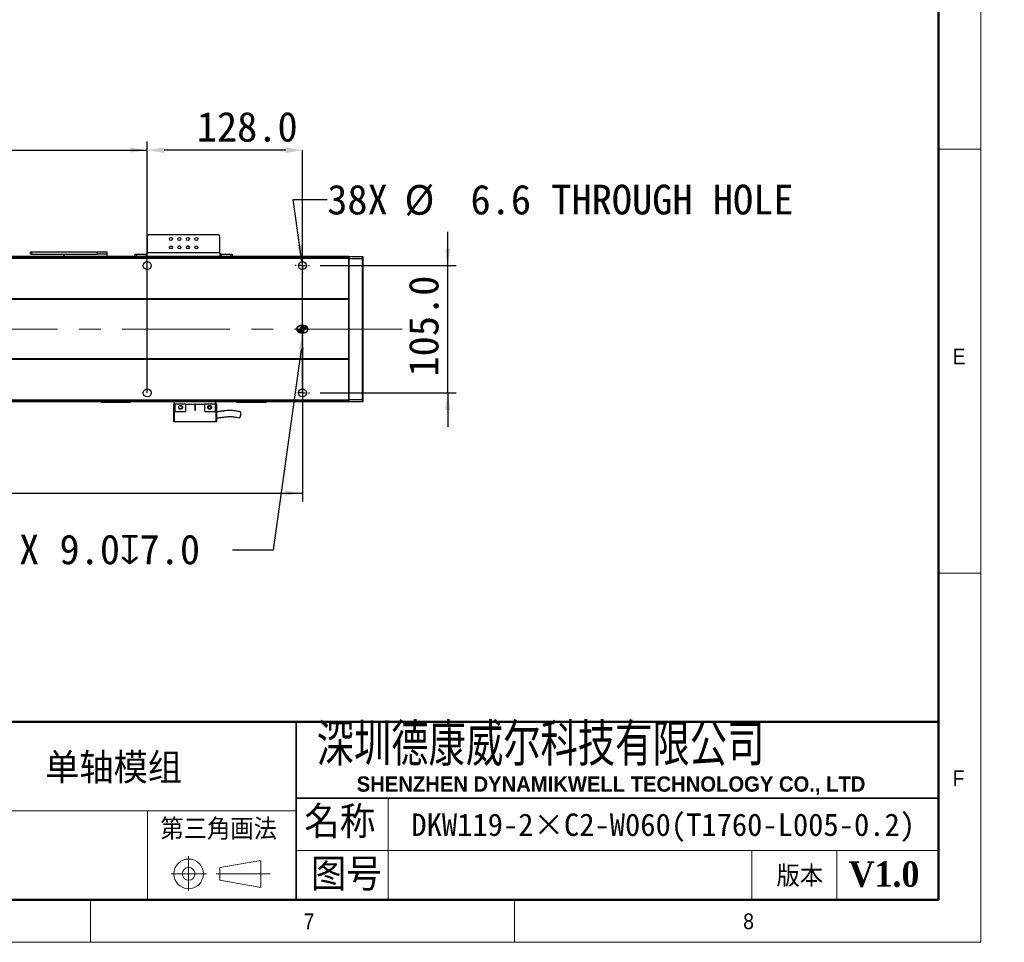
# Model space of a CAD drawing. Header units: millimetres. Extents: x 35 to 2924, y 35 to 2044.
# Tile 5 of 10: x 2112 to 2924, y 35 to 796. Entities that reach past the tile are written whole.
import ezdxf

# ---------------------------------------------------------------- set-up
doc = ezdxf.new("R2010")
doc.units = ezdxf.units.MM
doc.header["$LTSCALE"] = 7
doc.header["$PDSIZE"] = -1
doc.linetypes.add('CENTERX2', pattern=[20.32, 12.7, -2.54, 2.54, -2.54])
doc.layers.add('DIMNS', color=7, linetype='Continuous')
doc.styles.add('SLDTEXTSTYLE1', font='Gothic.ttf', dxfattribs={"width": 0.913})
doc.styles.add('SLDTEXTSTYLE2', font='timesbd.ttf', dxfattribs={"width": 0.933})
doc.styles.add('SLDTEXTSTYLE4', font='txt', dxfattribs={"bigfont": 'bigfont'})
doc.styles.add('SLDTEXTSTYLE5', font='txt', dxfattribs={"width": 0.8, "bigfont": 'bigfont'})
doc.styles.add('SLDTEXTSTYLE6', font='arialbd.ttf', dxfattribs={"width": 0.948})
doc.styles.add('SLDTEXTSTYLE7', font='timesbd.ttf', dxfattribs={"width": 0.933, "bigfont": 'bigfont'})
doc.styles.add('SLDTEXTSTYLE8', font='txt')
doc.styles.add('SLDTEXTSTYLE9', font='txt')
doc.dimstyles.new('SLDDIMSTYLE0', dxfattribs={"dimtxt": 24.5, "dimasz": 14, "dimexe": 0, "dimexo": 0.0625, "dimgap": 6.125, "dimtad": 2, "dimdec": 1, "dimrnd": 1e-09, "dimzin": 4, "dimdsep": 46, "dimtxsty": 'SLDTEXTSTYLE9', "dimsah": 1, "dimcen": 0.09, "dimadec": 0, "dimazin": 1, "dimtfac": 1, "dimtdec": 1, "dimtofl": 0, "dimtmove": 0, "dimatfit": 3, "dimfxl": 0, "dimfrac": 2, "dimtolj": 1, "dimtzin": 12, "dimarcsym": 0})
doc.dimstyles.new('SLDDIMSTYLE1', dxfattribs={"dimtxt": 24.5, "dimasz": 14, "dimexe": 0, "dimexo": 0.0625, "dimgap": 6.125, "dimtad": 2, "dimdec": 1, "dimrnd": 1e-09, "dimzin": 4, "dimdsep": 46, "dimtxsty": 'SLDTEXTSTYLE9', "dimsah": 1, "dimcen": 0.09, "dimadec": 0, "dimazin": 1, "dimtfac": 1, "dimtdec": 1, "dimtmove": 0, "dimatfit": 0, "dimfxl": 0, "dimfrac": 2, "dimtolj": 1, "dimtzin": 12, "dimarcsym": 0})
doc.dimstyles.new('SLDDIMSTYLE5', dxfattribs={"dimtxt": 24.5, "dimasz": 14, "dimexe": 0, "dimexo": 0.0625, "dimgap": 6.125, "dimtad": 0, "dimtih": 1, "dimtoh": 1, "dimdec": 1, "dimrnd": 1e-09, "dimzin": 4, "dimdsep": 46, "dimtxsty": 'SLDTEXTSTYLE9', "dimsah": 1, "dimcen": 0, "dimadec": 0, "dimazin": 1, "dimtfac": 1, "dimtdec": 1, "dimtofl": 0, "dimtmove": 0, "dimatfit": 3, "dimfxl": 0, "dimfrac": 2, "dimtolj": 1, "dimtzin": 12, "dimarcsym": 0})
doc.dimstyles.new('SLDDIMSTYLE6', dxfattribs={"dimtxt": 24.5, "dimasz": 14, "dimexe": 0, "dimexo": 0.0625, "dimgap": 6.125, "dimtad": 0, "dimtih": 1, "dimtoh": 1, "dimdec": 1, "dimrnd": 1e-09, "dimzin": 12, "dimdsep": 46, "dimtxsty": 'SLDTEXTSTYLE9', "dimsah": 1, "dimcen": 0, "dimadec": 0, "dimazin": 3, "dimtfac": 1, "dimtdec": 1, "dimtofl": 0, "dimtmove": 0, "dimatfit": 3, "dimfxl": 0, "dimfrac": 2, "dimtolj": 1, "dimtzin": 12, "dimarcsym": 0})

# ---------------------------------------------------------------- blocks, each defined once
blk = doc.blocks.new('_D_13')
at = {"layer": 'DIMNS'}
for p, q in [((168.92, 531.97), (168.92, 398.67)), ((2344.92, 526.43), (2344.92, 398.67)), ((168.92, 405.67), (2344.92, 405.67))]:
    blk.add_line(p, q, dxfattribs=at)
for points in [[(168.92, 405.67), (182.92, 403.57), (182.92, 407.77)], [(2344.92, 405.67), (2330.92, 407.77), (2330.92, 403.57)]]:
    blk.add_solid(points, dxfattribs=at)
at = {"layer": 'DIMNS', "insert": (1229.79, 437.81), "char_height": 24.5, "attachment_point": 1, "style": 'SLDTEXTSTYLE9'}
blk.add_mtext('2176.0', dxfattribs=at)
blk = doc.blocks.new('_D_14')
at = {"layer": 'DIMNS'}
for p, q in [((2464.92, 593.36), (2464.92, 621.36)), ((2359.65, 593.36), (2471.92, 593.36)), ((2464.92, 488.36), (2464.92, 593.36)), ((2359.65, 488.36), (2471.92, 488.36)), ((2464.92, 488.36), (2464.92, 460.36))]:
    blk.add_line(p, q, dxfattribs=at)
for points in [[(2464.92, 593.36), (2467.02, 607.36), (2462.82, 607.36)], [(2464.92, 488.36), (2462.82, 474.36), (2467.02, 474.36)]]:
    blk.add_solid(points, dxfattribs=at)
at = {"layer": 'DIMNS', "insert": (2432.77, 501.78), "char_height": 24.5, "attachment_point": 1, "rotation": 90, "style": 'SLDTEXTSTYLE9'}
blk.add_mtext('105.0', dxfattribs=at)
blk = doc.blocks.new('_D_16')
at = {"layer": 'Defpoints', "color": 0}
for p in [(2346.01, 537.89), (2346.42, 540.86)]:
    blk.add_point(p, dxfattribs=at)
at = {"layer": 'DIMNS', "color": 0, "lineweight": -2}
for p, q in [((2321.11, 358.75), (2344.08, 524.02)), ((2287.32, 358.75), (2321.11, 358.75))]:
    blk.add_line(p, q, dxfattribs=at)
at = {"layer": 'DIMNS', "color": 0}
blk.add_solid([(2341.77, 524.34), (2346.39, 523.7), (2346.01, 537.89)], dxfattribs=at)
at = {"layer": 'DIMNS', "color": 0, "insert": (1957.22, 371.46), "char_height": 24.5, "attachment_point": 1, "style": 'SLDTEXTSTYLE9'}
blk.add_mtext('\\A1;{\\fGDT|b0|i0|c134|p2;v\\fISOCPEUR|b0|i0|c134|p34;%%C}6.0H7 X 9.0{\\fGDT|b0|i0|c134|p2;x}7.0', dxfattribs=at)
blk = doc.blocks.new('_D_17')
at = {"layer": 'DIMNS'}
for p, q in [((2344.47, 596.63), (2337.43, 647.78)), ((2337.43, 647.78), (2365.43, 647.78))]:
    blk.add_line(p, q, dxfattribs=at)
blk.add_solid([(2344.47, 596.63), (2344.64, 610.78), (2340.48, 610.21)], dxfattribs=at)
at = {"layer": 'DIMNS', "char_height": 24.5, "attachment_point": 1, "style": 'SLDTEXTSTYLE9'}
for s, insert in [('38X ', (2365.43, 660.13)), ('%%c', (2429.19, 659.89)), (' 6.6 THROUGH HOLE', (2467.05, 660.13))]:
    blk.add_mtext(s, dxfattribs=dict(at, insert=insert))
blk = doc.blocks.new('_D_18')
at = {"layer": 'DIMNS'}
for p, q in [((296.92, 602.25), (296.92, 695.66)), ((2216.92, 602.25), (2216.92, 695.66)), ((296.92, 688.66), (2216.92, 688.66))]:
    blk.add_line(p, q, dxfattribs=at)
for points in [[(296.92, 688.66), (310.92, 686.56), (310.92, 690.76)], [(2216.92, 688.66), (2202.92, 690.76), (2202.92, 686.56)]]:
    blk.add_solid(points, dxfattribs=at)
at = {"layer": 'DIMNS', "char_height": 24.5, "attachment_point": 1, "style": 'SLDTEXTSTYLE9'}
for s, insert in [('=16×120(PITCH)', (1181.19, 720.8)), ('1920.0', (1085.44, 720.8))]:
    blk.add_mtext(s, dxfattribs=dict(at, insert=insert))
blk = doc.blocks.new('_D_21')
at = {"layer": 'Defpoints', "color": 0}
for p in [(2216.92, 688.66), (2216.92, 488.36), (2344.92, 488.36)]:
    blk.add_point(p, dxfattribs=at)
at = {"layer": 'DIMNS', "color": 0, "lineweight": -2}
for p, q in [((2216.92, 488.42), (2216.92, 688.66)), ((2330.92, 688.66), (2230.92, 688.66)), ((2344.92, 488.42), (2344.92, 688.66))]:
    blk.add_line(p, q, dxfattribs=at)
at = {"layer": 'DIMNS', "color": 0}
for points in [[(2230.92, 690.99), (2230.92, 686.33), (2216.92, 688.66)], [(2330.92, 690.99), (2330.92, 686.33), (2344.92, 688.66)]]:
    blk.add_solid(points, dxfattribs=at)
at = {"layer": 'DIMNS', "color": 0, "insert": (2299.4, 720.22), "char_height": 24.5, "attachment_point": 2, "style": 'SLDTEXTSTYLE9'}
blk.add_mtext('\\A1;128.0', dxfattribs=at)
blk = doc.blocks.new('SW_CENTERMARKSYMBOL_0')
at = {"layer": 'DIMNS', "color": 0}
for p, q in [((-5.08, 0), (-5.54, 0)), ((0, 0), (-2.54, 0)), ((0, 5.08), (0, 5.54)), ((0, 0), (0, 2.54)), ((0, 0), (0, -2.54)), ((0, 0), (2.54, 0)), ((5.08, 0), (5.54, 0)), ((0, -5.08), (0, -5.54))]:
    blk.add_line(p, q, dxfattribs=at)
blk = doc.blocks.new('SW_CENTERMARKSYMBOL_4')
at = {"layer": 'DIMNS', "color": 0}
for p, q in [((-5.08, 0), (-5.84, 0)), ((0, 0), (-2.54, 0)), ((0, 5.08), (0, 5.84)), ((0, 0), (0, 2.54)), ((0, 0), (0, -2.54)), ((0, 0), (2.54, 0)), ((5.08, 0), (5.84, 0)), ((0, -5.08), (0, -5.84))]:
    blk.add_line(p, q, dxfattribs=at)
blk = doc.blocks.new('SW_CENTERMARKSYMBOL_5')
at = {"layer": 'DIMNS', "color": 0}
for p, q in [((-5.08, 0), (-5.84, 0)), ((0, 0), (-2.54, 0)), ((0, 5.08), (0, 5.84)), ((0, 0), (0, 2.54)), ((0, 0), (0, -2.54)), ((0, 0), (2.54, 0)), ((5.08, 0), (5.84, 0)), ((0, -5.08), (0, -5.84))]:
    blk.add_line(p, q, dxfattribs=at)
blk = doc.blocks.new('SW_DOWELSYMBOL_1')
at = {"linetype": 'Continuous', "lineweight": 18}
h = blk.add_hatch(color=0, dxfattribs=at)
edge = h.paths.add_edge_path(flags=0)
edge.add_arc((0, 0), 3, 180, 270)
edge.add_line((0, -3), (0, 0))
edge.add_line((0, 0), (-3, 0))
h = blk.add_hatch(color=0, dxfattribs=at)
edge = h.paths.add_edge_path(flags=0)
edge.add_arc((0, 0), 3, 0, 90)
edge.add_line((0, 3), (0, 0))
edge.add_line((0, 0), (3, 0))
at = {"layer": 'DIMNS', "color": 0}
blk.add_circle((0, 0), 3, dxfattribs=at)
blk = doc.blocks.new('SW_DOWELSYMBOL_2')
at = {"linetype": 'Continuous', "lineweight": 18}
h = blk.add_hatch(color=0, dxfattribs=at)
edge = h.paths.add_edge_path(flags=0)
edge.add_arc((0, 0), 3, 180, 270)
edge.add_line((0, -3), (0, 0))
edge.add_line((0, 0), (-3, 0))
h = blk.add_hatch(color=0, dxfattribs=at)
edge = h.paths.add_edge_path(flags=0)
edge.add_arc((0, 0), 3, 0, 90)
edge.add_line((0, 3), (0, 0))
edge.add_line((0, 0), (3, 0))
at = {"layer": 'DIMNS', "color": 0}
blk.add_circle((0, 0), 3, dxfattribs=at)

msp = doc.modelspace()

# ---------------------------------------------------------------- linework, layer by layer
at = {"color": 7, "linetype": 'Continuous', "lineweight": 18}
for p, q in [((2905, 35), (2905, 2044)), ((2870, 2009), (2870, 70)), ((2870, 689.5), (2905, 689.5)), ((2870, 339.5), (2905, 339.5)), ((2415.65, 154), (2415.65, 70)), ((1926.29, 143.5), (2339.76, 143.5)), ((2217.1, 143.5), (2217.1, 70)), ((2251.06, 106.04), (2251.06, 77.44)), ((2339.76, 110.88), (2870, 110.88)), ((2716, 110.88), (2716, 70)), ((2786, 110.88), (2786, 70)), ((2276.67, 96.73), (2310.66, 102.61)), ((2310.66, 102.61), (2310.66, 80.22)), ((2236.5, 91.48), (2265.91, 91.48)), ((2273.64, 91.48), (2318.36, 91.48)), ((2276.67, 86.23), (2276.67, 96.73)), ((2276.67, 86.23), (2310.66, 80.22)), ((70, 70), (2870, 70)), ((861, 70), (2870, 70)), ((2170, 35), (2170, 70)), ((2520, 70), (2520, 35)), ((35, 35), (2905, 35))]:
    msp.add_line(p, q, dxfattribs=at)
at = {"color": 7, "linetype": 'Continuous', "lineweight": 50}
for p, q in [((2870, 2009), (2870, 70)), ((2870, 217), (1281, 217)), ((70, 70), (2870, 70))]:
    msp.add_line(p, q, dxfattribs=at)
at = {"color": 7, "linetype": 'Continuous', "lineweight": 25}
for p, q in [((2217.92, 618.66), (2216.92, 617.66)), ((2275.92, 618.66), (2217.92, 618.66)), ((2276.92, 617.66), (2275.92, 618.66)), ((2216.92, 617.66), (2216.92, 603.86)), ((2276.92, 603.86), (2276.92, 617.66)), ((2120.42, 602.86), (2120.42, 604.86)), ((2120.42, 604.86), (2121.42, 604.86)), ((2121.42, 602.86), (2120.42, 602.86)), ((2121.42, 604.86), (2121.42, 602.86)), ((2121.42, 604.86), (2175.42, 604.86)), ((2121.42, 602.86), (2175.42, 602.86)), ((2148.42, 601.03), (2148.42, 602.86)), ((2175.42, 602.86), (2175.42, 604.86)), ((2175.42, 604.86), (2183.42, 604.86)), ((2183.42, 602.86), (2175.42, 602.86)), ((2183.42, 604.86), (2183.42, 602.86)), ((2183.42, 602.86), (2183.42, 601.03)), ((2206.92, 600.86), (2206.92, 602.86)), ((2206.92, 602.86), (2207.92, 602.86)), ((2207.92, 602.86), (2207.92, 600.86)), ((2207.92, 602.86), (2215.92, 602.86)), ((2215.92, 602.86), (2215.92, 600.86)), ((2216.92, 602.86), (2215.92, 602.86)), ((2276.92, 603.86), (2216.92, 603.86)), ((2216.92, 600.86), (2216.92, 603.86)), ((2276.92, 603.86), (2276.92, 600.86)), ((2277.92, 602.86), (2276.92, 602.86)), ((2277.92, 602.86), (2277.92, 600.86)), ((2277.92, 602.86), (2285.92, 602.86)), ((2285.92, 600.86), (2285.92, 602.86)), ((2285.92, 602.86), (2286.92, 602.86)), ((2286.92, 602.86), (2286.92, 600.86)), ((2382.92, 600.86), (130.92, 600.86)), ((2382.92, 600.36), (130.92, 600.36)), ((2382.92, 599.36), (130.92, 599.36)), ((2148.42, 601.03), (2183.42, 601.03)), ((2148.42, 600.86), (2148.42, 601.03)), ((2183.42, 601.03), (2183.42, 600.86)), ((2382.92, 600.56), (2383.22, 600.86)), ((2382.92, 600.86), (2382.92, 600.56)), ((2382.92, 600.36), (2382.92, 600.56)), ((2382.92, 600.36), (2382.92, 599.36)), ((2382.92, 599.36), (2382.92, 565.86)), ((2382.92, 598.73), (2383.22, 598.86)), ((2383.22, 600.86), (2383.22, 598.86)), ((2383.22, 600.86), (2394.62, 600.86)), ((2383.22, 598.86), (2383.22, 482.86)), ((2394.62, 598.86), (2383.22, 598.86)), ((2394.62, 598.86), (2394.62, 600.86)), ((2394.92, 600.56), (2394.62, 600.86)), ((2394.62, 482.86), (2394.62, 598.86)), ((2394.92, 598.73), (2394.62, 598.86)), ((2394.92, 600.56), (2394.92, 598.73)), ((2394.92, 598.73), (2394.92, 482.98)), ((2382.92, 565.86), (130.92, 565.86)), ((2382.92, 565.36), (130.92, 565.36)), ((2382.92, 565.86), (2382.92, 565.36)), ((2382.92, 565.36), (2382.92, 516.36)), ((2346.42, 543.86), (2343.42, 543.86)), ((2343.42, 537.86), (2346.42, 537.86)), ((2382.92, 516.36), (130.92, 516.36)), ((2382.92, 515.86), (130.92, 515.86)), ((2382.92, 516.36), (2382.92, 515.86)), ((2382.92, 515.86), (2382.92, 482.36)), ((2382.92, 482.36), (130.92, 482.36)), ((2382.92, 481.36), (130.92, 481.36)), ((2382.92, 480.86), (130.92, 480.86)), ((2178.92, 480.66), (2178.92, 480.86)), ((2178.92, 480.66), (2179.22, 480.36)), ((2178.92, 480.66), (2179.92, 480.66)), ((2180.04, 480.36), (2179.22, 480.36)), ((2179.92, 480.86), (2179.92, 480.66)), ((2180.04, 480.36), (2179.92, 480.66)), ((2179.92, 480.66), (2201.92, 480.66)), ((2201.8, 480.36), (2180.04, 480.36)), ((2201.8, 480.36), (2201.92, 480.66)), ((2202.62, 480.36), (2201.8, 480.36)), ((2201.92, 480.66), (2201.92, 480.86)), ((2201.92, 480.66), (2202.92, 480.66)), ((2202.62, 480.36), (2202.92, 480.66)), ((2202.92, 480.86), (2202.92, 480.66)), ((2239.42, 478.96), (2239.42, 480.86)), ((2273.42, 478.96), (2273.42, 480.86)), ((2290.92, 480.66), (2290.92, 480.86)), ((2290.92, 480.66), (2291.22, 480.36)), ((2290.92, 480.66), (2291.92, 480.66)), ((2292.04, 480.36), (2291.22, 480.36)), ((2291.92, 480.86), (2291.92, 480.66)), ((2292.04, 480.36), (2291.92, 480.66)), ((2291.92, 480.66), (2313.92, 480.66)), ((2313.8, 480.36), (2292.04, 480.36)), ((2313.8, 480.36), (2313.92, 480.66)), ((2314.62, 480.36), (2313.8, 480.36)), ((2313.92, 480.66), (2313.92, 480.86)), ((2313.92, 480.66), (2314.92, 480.66)), ((2314.62, 480.36), (2314.92, 480.66)), ((2314.92, 480.86), (2314.92, 480.66)), ((2382.92, 482.98), (2383.22, 482.86)), ((2382.92, 482.36), (2382.92, 481.36)), ((2382.92, 481.16), (2382.92, 481.36)), ((2382.92, 481.16), (2383.22, 480.86)), ((2382.92, 481.16), (2382.92, 480.86)), ((2383.22, 482.86), (2383.22, 480.86)), ((2383.22, 482.86), (2394.62, 482.86)), ((2394.62, 480.86), (2383.22, 480.86)), ((2394.92, 482.98), (2394.62, 482.86)), ((2394.62, 480.86), (2394.62, 482.86)), ((2394.92, 481.16), (2394.62, 480.86)), ((2394.92, 482.98), (2394.92, 481.16)), ((2238.42, 478.96), (2238.42, 464.56)), ((2239.62, 478.96), (2238.42, 478.96)), ((2239.62, 472.96), (2239.42, 472.96)), ((2239.42, 464.56), (2239.42, 472.96)), ((2239.62, 478.96), (2239.62, 472.96)), ((2248.42, 478.96), (2239.62, 478.96)), ((2239.62, 472.96), (2248.42, 472.96)), ((2248.42, 478.96), (2248.42, 472.96)), ((2248.42, 478.96), (2256.17, 478.96)), ((2256.67, 478.96), (2256.17, 478.96)), ((2256.17, 478.96), (2256.17, 474.21)), ((2256.67, 478.96), (2264.42, 478.96)), ((2256.67, 474.21), (2256.67, 478.96)), ((2264.42, 472.96), (2264.42, 478.96)), ((2273.22, 478.96), (2264.42, 478.96)), ((2264.42, 472.96), (2273.22, 472.96)), ((2269.43, 477.01), (2269.56, 476.61)), ((2273.22, 472.96), (2273.22, 478.96)), ((2274.42, 478.96), (2273.22, 478.96)), ((2273.42, 472.96), (2273.22, 472.96)), ((2273.42, 472.96), (2273.42, 464.56)), ((2274.42, 464.56), (2274.42, 478.96)), ((2239.42, 464.56), (2238.42, 464.56)), ((2273.42, 464.56), (2239.42, 464.56)), ((2253.42, 464.56), (2253.42, 464.36)), ((2254.1, 464.36), (2253.42, 464.36)), ((2259.42, 464.36), (2254.1, 464.36)), ((2259.42, 464.36), (2259.42, 464.56)), ((2274.42, 464.56), (2273.42, 464.56))]:
    msp.add_line(p, q, dxfattribs=at)
at = {"color": 8, "linetype": 'Continuous', "lineweight": 25}
for p, q in [((2244.17, 609.36), (2242.67, 609.36)), ((2251.17, 609.36), (2249.67, 609.36))]:
    msp.add_line(p, q, dxfattribs=at)
at = {"color": 7, "linetype": 'Continuous', "lineweight": 35}
for p, q in [((2339.76, 217), (2339.76, 70)), ((2339.76, 154), (2870, 154))]:
    msp.add_line(p, q, dxfattribs=at)
at = {"color": 7, "linetype": 'Continuous', "lineweight": 25}
for centre, radius in [((2236.42, 615.36), 1.25), ((2236.42, 608.36), 1.25), ((2243.42, 615.36), 1.25), ((2243.42, 608.36), 1.25), ((2250.42, 615.36), 1.25), ((2250.42, 608.36), 1.25), ((2257.42, 615.36), 1.25), ((2257.42, 608.36), 1.25), ((2216.92, 593.36), 3.3), ((2344.92, 593.36), 3.3), ((2216.92, 488.36), 3.3), ((2344.92, 488.36), 3.3), ((2244.42, 476.46), 1.6), ((2268.42, 476.46), 1.6)]:
    msp.add_circle(centre, radius, dxfattribs=at)
at = {"color": 7, "linetype": 'Continuous', "lineweight": 18}
for radius in [12.25, 5.25]:
    msp.add_circle((2251.06, 91.48), radius, dxfattribs=at)
at = {"color": 7, "linetype": 'Continuous', "lineweight": 25}
for centre, radius, start, end in [((2343.42, 540.86), 3, 90, 270), ((2346.42, 540.86), 3, 270, 90), ((2256.42, 474.21), 0.25, 180, 0)]:
    msp.add_arc(centre, radius, start, end, dxfattribs=at)
for points, knots in [([(2245.56, 476.61), (2245.58, 476.48), (2245.62, 476.22), (2245.51, 475.83), (2245.29, 475.48), (2244.95, 475.22), (2244.54, 475.07), (2244.08, 475.06), (2243.64, 475.19), (2243.41, 475.37), (2243.3, 475.46)], [0, 0, 0, 0, 0.114739, 0.230594, 0.350925, 0.475826, 0.605464, 0.739396, 0.877568, 1, 1, 1, 1]), ([(2244.4, 477.76), (2244.54, 477.73), (2244.83, 477.68), (2245.18, 477.42), (2245.36, 477.18), (2245.42, 477.03), (2245.43, 477.01)], [0, 0, 0, 0, 0.322365, 0.643224, 0.951836, 1, 1, 1, 1]), ([(2268.42, 477.61), (2268.3, 477.6), (2268.07, 477.58), (2267.76, 477.42), (2267.5, 477.18), (2267.33, 476.87), (2267.25, 476.53), (2267.29, 476.18), (2267.42, 475.85), (2267.65, 475.58), (2267.94, 475.39), (2268.28, 475.3), (2268.64, 475.31), (2268.97, 475.43), (2269.25, 475.64), (2269.46, 475.92), (2269.57, 476.26), (2269.56, 476.49), (2269.56, 476.61)], [0, 0, 0, 0, 0.062492, 0.125006, 0.187494, 0.250002, 0.3125, 0.375001, 0.437501, 0.499996, 0.562497, 0.624993, 0.687499, 0.749993, 0.812499, 0.874996, 0.937499, 1, 1, 1, 1]), ([(2269.56, 476.61), (2269.58, 476.48), (2269.62, 476.22), (2269.51, 475.83), (2269.29, 475.48), (2268.95, 475.22), (2268.54, 475.07), (2268.08, 475.06), (2267.64, 475.19), (2267.41, 475.37), (2267.3, 475.46)], [0, 0, 0, 0, 0.114738, 0.230589, 0.350916, 0.475813, 0.605446, 0.73941, 0.877543, 1, 1, 1, 1]), ([(2268.4, 477.76), (2268.54, 477.73), (2268.83, 477.68), (2269.18, 477.42), (2269.36, 477.18), (2269.42, 477.03), (2269.43, 477.01)], [0, 0, 0, 0, 0.322294, 0.643242, 0.951869, 1, 1, 1, 1]), ([(2293.73, 472.75), (2292.76, 472.91), (2290.95, 473.19), (2288.48, 473.58), (2286.42, 473.75), (2284.57, 473.79), (2282.54, 473.71), (2280.71, 473.5), (2279.2, 473.28), (2278.19, 473.13), (2277.14, 472.98), (2276.08, 472.86), (2275.16, 472.78), (2274.61, 472.82), (2274.42, 472.83)], [0, 0, 0, 0, 0.155776, 0.290789, 0.39677, 0.474994, 0.573589, 0.70475, 0.754692, 0.80709, 0.86121, 0.915955, 0.970407, 1, 1, 1, 1]), ([(2293.17, 467.85), (2293.2, 467.84), (2293.3, 467.8), (2293.49, 468.07), (2293.71, 468.56), (2293.89, 469.26), (2294.03, 470.07), (2294.11, 470.91), (2294.12, 471.69), (2294.04, 472.3), (2293.91, 472.69), (2293.79, 472.72), (2293.73, 472.73)], [0, 0, 0, 0, 0.0574076, 0.1630255, 0.2664669, 0.369978, 0.4747875, 0.581585, 0.6902319, 0.799776, 0.9088163, 1, 1, 1, 1]), ([(2274.42, 467.84), (2274.65, 467.83), (2275.37, 467.81), (2276.52, 467.9), (2278.2, 468.09), (2279.9, 468.36), (2281.58, 468.59), (2283.02, 468.73), (2284.71, 468.82), (2286.62, 468.76), (2288.66, 468.53), (2290.77, 468.17), (2292.32, 467.94), (2293.16, 467.81)], [0, 0, 0, 0, 0.036864, 0.11254, 0.178519, 0.302806, 0.384272, 0.444526, 0.530283, 0.647336, 0.744748, 0.860354, 1, 1, 1, 1])]:
    msp.add_open_spline(points, degree=3, knots=knots, dxfattribs=at)
at = {"layer": 'DIMNS', "linetype": 'CENTERX2', "lineweight": 18}
msp.add_line((2427.37, 540.86), (86.47, 540.86), dxfattribs=at)

# ---------------------------------------------------------------- block references
at = {"layer": 'DIMNS'}
for name, p in [('SW_CENTERMARKSYMBOL_4', (2344.92, 593.36)), ('SW_CENTERMARKSYMBOL_0', (2344.92, 540.86)), ('SW_DOWELSYMBOL_1', (2343.42, 540.86)), ('SW_DOWELSYMBOL_2', (2346.42, 540.86)), ('SW_CENTERMARKSYMBOL_5', (2344.92, 488.36))]:
    msp.add_blockref(name, p, dxfattribs=at)

# ---------------------------------------------------------------- texts
at = {"color": 7, "linetype": 'Continuous', "lineweight": 0}
for s, insert, char_height, attachment_point, style in [('E', (2881.67, 524.92), 12.96, 1, 'SLDTEXTSTYLE1'), ('深圳德康威尔科技有限公司', (2356.71, 215.63), 35, 1, 'SLDTEXTSTYLE5'), ('{\\fSimSun|b1|i0|c134|p2;单轴模组}', (2132.52, 190.67), 22.225, 1, 'SLDTEXTSTYLE7'), ('SHENZHEN DYNAMIKWELL TECHNOLOGY CO., LTD', (2389.8, 171.89), 12.6, 1, 'SLDTEXTSTYLE6'), ('F', (2881.67, 176.95), 12.96, 1, 'SLDTEXTSTYLE1'), ('名称', (2346.56, 147.46), 26.6, 1, 'SLDTEXTSTYLE4'), ('图号', (2352.02, 104.28), 26.6, 1, 'SLDTEXTSTYLE4'), ('版本', (2736.3, 98.31), 17.5, 1, 'SLDTEXTSTYLE4'), ('V1.0', (2825.07, 101.8), 21, 2, 'SLDTEXTSTYLE2'), ('7', (2346.02, 58.78), 12.96, 1, 'SLDTEXTSTYLE1'), ('8', (2708.84, 58.78), 12.96, 1, 'SLDTEXTSTYLE1')]:
    msp.add_mtext(s, dxfattribs=dict(at, insert=insert, char_height=char_height, attachment_point=attachment_point, style=style))
at = {"layer": 'DIMNS', "color": 7, "insert": (2227.7, 137.1), "char_height": 17.5, "attachment_point": 1, "style": 'SLDTEXTSTYLE4'}
msp.add_mtext('第三角画法', dxfattribs=at)
at = {"layer": 'DIMNS', "insert": (2434.89, 141.28), "char_height": 18.5208, "attachment_point": 1, "style": 'SLDTEXTSTYLE8'}
msp.add_mtext('DKW119-2×C2-W060(T1760-L005-0.2)', dxfattribs=at)

# ---------------------------------------------------------------- dimensions: what is measured, and where the dimension line sits
at = {"layer": 'DIMNS'}
dim = msp.add_linear_dim(base=(2216.92, 688.66), p1=(296.92, 593.36), p2=(2216.92, 593.36), text='<>=16×120(PITCH)', dimstyle='SLDDIMSTYLE0', dxfattribs=at)
dim.commit()
dim.dimension.update_dxf_attribs({"geometry": '_D_18', "text_midpoint": (1254.1, 688.66), "dimtype": 160})
for base, p1, p2, dimstyle, picture, middle in [((2216.92, 688.66), (2344.92, 488.36), (2216.92, 488.36), 'SLDDIMSTYLE1', '_D_21', (2299.4, 688.66)), ((2344.92, 405.67), (168.92, 540.86), (2344.92, 535.32), 'SLDDIMSTYLE0', '_D_13', (1277.66, 405.67))]:
    dim = msp.add_linear_dim(base=base, p1=p1, p2=p2, dimstyle=dimstyle, dxfattribs=at)
    dim.commit()
    dim.dimension.update_dxf_attribs({"geometry": picture, "text_midpoint": middle, "dimtype": 160})
dim = msp.add_diameter_dim_2p(p1=(2345.37, 590.09), p2=(2344.47, 596.63), text='38X <> THROUGH HOLE\\P', dimstyle='SLDDIMSTYLE6', dxfattribs=at)
dim.commit()
dim.dimension.update_dxf_attribs({"geometry": '_D_17', "text_midpoint": (2567.59, 647.78), "dimtype": 163})
dim = msp.add_linear_dim(base=(2464.92, 593.36), p1=(2350.76, 488.36), p2=(2350.76, 593.36), angle=90, dimstyle='SLDDIMSTYLE1', dxfattribs=at)
dim.commit()
dim.dimension.update_dxf_attribs({"geometry": '_D_14', "text_midpoint": (2464.92, 540.81), "dimtype": 160})
dim = msp.add_radius_dim(center=(2346.42, 540.86), mpoint=(2346.01, 537.89), text='{\\fGDT|b0|i0|c134|p2;v\\fISOCPEUR|b0|i0|c134|p34;%%C}6.0H7 X 9.0{\\fGDT|b0|i0|c134|p2;x}7.0', dimstyle='SLDDIMSTYLE5', override={"dimpost": '<>'}, dxfattribs=at)
dim.commit()
dim.dimension.update_dxf_attribs({"geometry": '_D_16', "text_midpoint": (2119.21, 358.75), "dimtype": 164})

doc.saveas('drawing.dxf')
